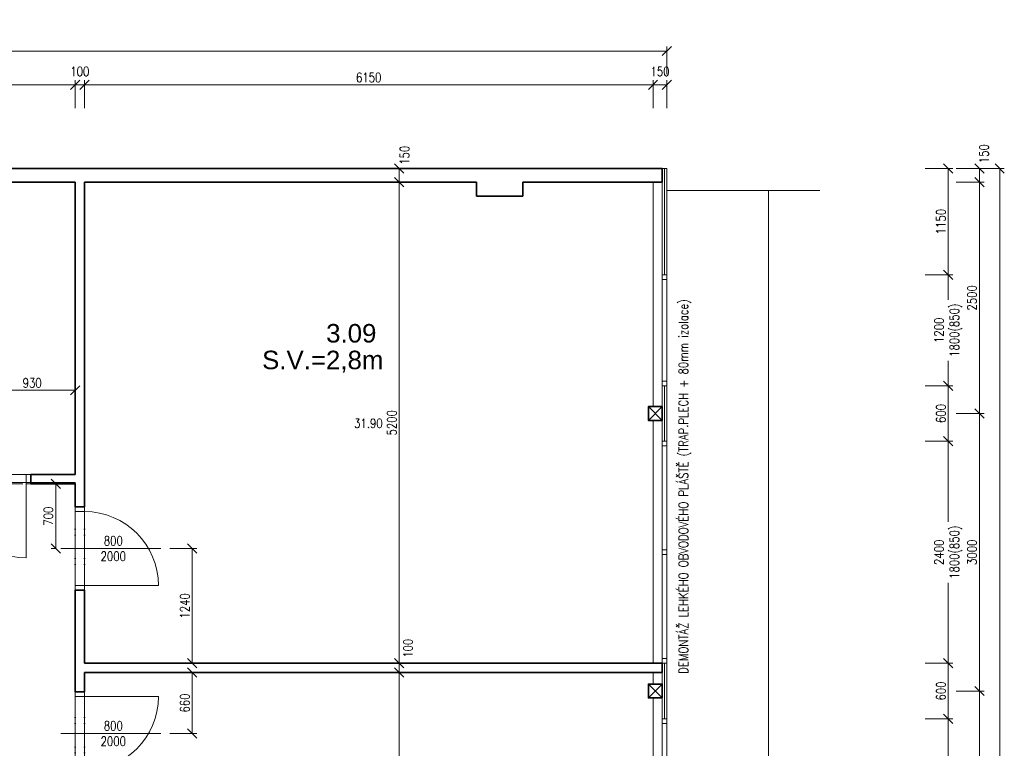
# Model space of a CAD drawing. Header units: millimetres. Extents: x -485339 to 350584, y -1189936 to 0.
# Tile 242 of 256: x -66725 to -56076, y -690738 to -682861. Entities that reach past the tile are written whole.
import ezdxf
from ezdxf.enums import TextEntityAlignment as Align

# ---------------------------------------------------------------- set-up
doc = ezdxf.new("R2010")
doc.units = ezdxf.units.MM
doc.header["$LTSCALE"] = 10
doc.linetypes.add('DĚLICÍ2', pattern=[15.875, 6.35, -3.175, 0, -3.175, 0, -3.175])
doc.layers.get('Defpoints').update_dxf_attribs({"color": 201})
for name, color, linetype, lineweight, true_color in [('BOUR_DVEŘE', 7, 'Continuous', 18, 0xdba400), ('BOUR_OBV.PLÁŠT', 7, 'Continuous', 18, 0xdba400), ('BOUR_OKNA', 7, 'Continuous', 18, 0xdba400), ('BOURÁNÍ_POPIS', 7, 'Continuous', 18, 0xdba400)]:
    doc.layers.add(name, color=color, linetype=linetype, lineweight=lineweight, true_color=true_color)
for name, color, linetype, lineweight in [('St__otvory_dveře', 40, 'Continuous', 18), ('St_kóty', 132, 'Continuous', 18), ('St_lehký obvodový plášť', 152, 'Continuous', 18), ('St_plocha_místnosti', 250, 'Continuous', 18), ('St_popis_otvory', 40, 'Continuous', 18), ('St_sloupy_opláštění_půdorys', 25, 'Continuous', 35), ('St_čáry_obrys', 5, 'Continuous', 35), ('St_čáry_plné', 250, 'Continuous', 18)]:
    doc.layers.add(name, color=color, linetype=linetype, lineweight=lineweight)
doc.layers.add('St_plocha_místn', color=140, linetype='Continuous', lineweight=18, plot=False)
doc.styles.add('Andy', font='arial.ttf')
doc.styles.get("Standard").update_dxf_attribs({"font": 'simplex.shx', "width": 0.8})
doc.linetypes.add('ZIGZAG', pattern='A,0.00254,-5.08,[131,ltypeshp.shx,S=5.08,R=0,X=-5.08,Y=0],-10.16,[131,ltypeshp.shx,S=5.08,R=180,X=5.08,Y=0],-5.08', length=20.32254)
doc.dimstyles.new('stavebníM50 vnitřní', dxfattribs={"dimtxt": 100, "dimasz": 100, "dimexe": 50, "dimexo": 100, "dimgap": 30, "dimtad": 1, "dimdec": 0, "dimtxsty": 'Standard', "dimblk": 'OBLIQUE', "dimcen": 2.5, "dimclrd": 256, "dimclre": 256, "dimclrt": 256, "dimadec": 0, "dimazin": 0, "dimtfac": 1, "dimtdec": 0, "dimtmove": 2, "dimatfit": 2, "dimldrblk": 'OBLIQUE', "dimfxl": 250, "dimfxlon": 1, "dimlwd": -1, "dimlwe": -1, "dimarcsym": 0})

# ---------------------------------------------------------------- blocks, each defined once
blk = doc.blocks.new('G$CBB62DE26')
at = {"layer": 'St_sloupy_opláštění_půdorys', "color": 0, "ltscale": 2}
blk.add_lwpolyline([(-75, -150), (75, -150), (75, 0), (-75, 0)], close=True, dxfattribs=at)
for points in [[(-75, 0), (75, -150)], [(75, 0), (-75, -150)]]:
    blk.add_lwpolyline(points, dxfattribs=at)
blk = doc.blocks.new('G$C9C144299')
at = {"layer": 'St_lehký obvodový plášť', "color": 0, "ltscale": 2}
for points in [[(0, -50), (2400, -50), (2400, 0), (0, 0)], [(0, -50), (0, -50), (0, 0), (0, 0)], [(0, -50), (0, -50), (0, 0), (0, 0)], [(0, -50), (50, -50), (50, 0), (0, 0)], [(1225, -50), (1175, -50), (1175, 0), (1225, 0)], [(2400, -50), (2350, -50), (2350, 0), (2400, 0)]]:
    blk.add_lwpolyline(points, close=True, dxfattribs=at)
blk = doc.blocks.new('G$C2A6251B2')
at = {"layer": 'St_lehký obvodový plášť', "color": 0, "ltscale": 2}
for points in [[(0, -50), (1200, -50), (1200, 0), (0, 0)], [(0, -50), (50, -50), (50, 0), (0, 0)], [(1200, -50), (1150, -50), (1150, 0), (1200, 0)]]:
    blk.add_lwpolyline(points, close=True, dxfattribs=at)
blk = doc.blocks.new('G$CC1796412')
at = {"layer": 'St__otvory_dveře', "color": 0, "ltscale": 2}
blk.add_lwpolyline([(850, 1), (850, 801)], dxfattribs=at)
at = {"layer": 'St__otvory_dveře', "ltscale": 2}
for points in [[(50, 0), (0, 0), (0, -100), (50, -100)], [(900, 1), (850, 1), (850, -99), (900, -99)]]:
    blk.add_lwpolyline(points, close=True, dxfattribs=at)
at = {"layer": 'St__otvory_dveře', "linetype": 'DĚLICÍ2', "ltscale": 2}
for points in [[(50, 0), (850, 1)], [(50, -100), (850, -99)]]:
    blk.add_lwpolyline(points, dxfattribs=at)
at = {"layer": 'St__otvory_dveře', "color": 0, "ltscale": 2}
blk.add_arc((850, 1), 800, 90, 180, dxfattribs=at)
blk = doc.blocks.new('_OBLIQUE')
at = {"color": 0, "linetype": 'ByBlock'}
blk.add_line((-0.5, -0.5), (0.5, 0.5), dxfattribs=at)
blk = doc.blocks.new('*D5128')
at = {"layer": 'Defpoints', "color": 0}
for p in [(-66125, -683566), (-67955, -684222), (-66125, -684222)]:
    blk.add_point(p, dxfattribs=at)
at = {"layer": 'St_kóty'}
for p, q in [((-67955, -683816), (-67955, -683516)), ((-66125, -683816), (-66125, -683516)), ((-67955, -683566), (-66125, -683566))]:
    blk.add_line(p, q, dxfattribs=at)
at = {"layer": 'St_kóty', "linetype": 'ByBlock', "xscale": 100, "yscale": 100, "zscale": 100, "rotation": 180}
blk.add_blockref('_OBLIQUE', (-67955, -683566), dxfattribs=at)
at = {"layer": 'St_kóty', "linetype": 'ByBlock', "xscale": 100, "yscale": 100, "zscale": 100}
blk.add_blockref('_OBLIQUE', (-66125, -683566), dxfattribs=at)
at = {"layer": 'St_kóty', "insert": (-67040, -683486), "char_height": 100, "attachment_point": 5}
blk.add_mtext('1830', dxfattribs=at)
blk = doc.blocks.new('*D5129')
at = {"layer": 'Defpoints', "color": 0}
for p in [(-66025, -683566), (-66125, -684222), (-66025, -684222)]:
    blk.add_point(p, dxfattribs=at)
at = {"layer": 'St_kóty'}
for p, q in [((-66125, -683816), (-66125, -683516)), ((-66025, -683816), (-66025, -683516)), ((-66125, -683566), (-66025, -683566))]:
    blk.add_line(p, q, dxfattribs=at)
at = {"layer": 'St_kóty', "linetype": 'ByBlock', "xscale": 100, "yscale": 100, "zscale": 100, "rotation": 180}
blk.add_blockref('_OBLIQUE', (-66125, -683566), dxfattribs=at)
at = {"layer": 'St_kóty', "linetype": 'ByBlock', "xscale": 100, "yscale": 100, "zscale": 100}
blk.add_blockref('_OBLIQUE', (-66025, -683566), dxfattribs=at)
at = {"layer": 'St_kóty', "insert": (-66075, -683421), "char_height": 100, "attachment_point": 5}
blk.add_mtext('100', dxfattribs=at)
blk = doc.blocks.new('*D5130')
at = {"layer": 'Defpoints', "color": 0}
for p in [(-59875, -683566), (-66025, -684222), (-59875, -684222)]:
    blk.add_point(p, dxfattribs=at)
at = {"layer": 'St_kóty'}
for p, q in [((-66025, -683816), (-66025, -683516)), ((-59875, -683816), (-59875, -683516)), ((-66025, -683566), (-59875, -683566))]:
    blk.add_line(p, q, dxfattribs=at)
at = {"layer": 'St_kóty', "linetype": 'ByBlock', "xscale": 100, "yscale": 100, "zscale": 100, "rotation": 180}
blk.add_blockref('_OBLIQUE', (-66025, -683566), dxfattribs=at)
at = {"layer": 'St_kóty', "linetype": 'ByBlock', "xscale": 100, "yscale": 100, "zscale": 100}
blk.add_blockref('_OBLIQUE', (-59875, -683566), dxfattribs=at)
at = {"layer": 'St_kóty', "insert": (-62950, -683486), "char_height": 100, "attachment_point": 5}
blk.add_mtext('6150', dxfattribs=at)
blk = doc.blocks.new('*D5131')
at = {"layer": 'Defpoints', "color": 0}
for p in [(-59725, -683566), (-59725, -684072), (-59875, -684222)]:
    blk.add_point(p, dxfattribs=at)
at = {"layer": 'St_kóty'}
for p, q in [((-59875, -683816), (-59875, -683516)), ((-59725, -683816), (-59725, -683516)), ((-59875, -683566), (-59725, -683566))]:
    blk.add_line(p, q, dxfattribs=at)
at = {"layer": 'St_kóty', "linetype": 'ByBlock', "xscale": 100, "yscale": 100, "zscale": 100, "rotation": 180}
blk.add_blockref('_OBLIQUE', (-59875, -683566), dxfattribs=at)
at = {"layer": 'St_kóty', "linetype": 'ByBlock', "xscale": 100, "yscale": 100, "zscale": 100}
blk.add_blockref('_OBLIQUE', (-59725, -683566), dxfattribs=at)
at = {"layer": 'St_kóty', "insert": (-59800, -683421), "char_height": 100, "attachment_point": 5}
blk.add_mtext('150', dxfattribs=at)
blk = doc.blocks.new('*D5179')
at = {"layer": 'Defpoints', "color": 0}
for p in [(-66125, -686868), (-67055, -687652), (-66125, -687779)]:
    blk.add_point(p, dxfattribs=at)
at = {"layer": 'St_kóty'}
for p, q in [((-67055, -687118), (-67055, -686818)), ((-66125, -687118), (-66125, -686818)), ((-67055, -686868), (-66125, -686868))]:
    blk.add_line(p, q, dxfattribs=at)
at = {"layer": 'St_kóty', "linetype": 'ByBlock', "xscale": 100, "yscale": 100, "zscale": 100, "rotation": 180}
blk.add_blockref('_OBLIQUE', (-67055, -686868), dxfattribs=at)
at = {"layer": 'St_kóty', "linetype": 'ByBlock', "xscale": 100, "yscale": 100, "zscale": 100}
blk.add_blockref('_OBLIQUE', (-66125, -686868), dxfattribs=at)
at = {"layer": 'St_kóty', "insert": (-66590, -686788), "char_height": 100, "attachment_point": 5}
blk.add_mtext('930', dxfattribs=at)
blk = doc.blocks.new('*D5180')
at = {"layer": 'Defpoints', "color": 0}
for p in [(-66335, -687879), (-66281, -687879), (-66281, -688579)]:
    blk.add_point(p, dxfattribs=at)
at = {"layer": 'St_kóty'}
for p, q in [((-66335, -687879), (-66385, -687879)), ((-66335, -688579), (-66335, -687879)), ((-66335, -688579), (-66385, -688579))]:
    blk.add_line(p, q, dxfattribs=at)
at = {"layer": 'St_kóty', "linetype": 'ByBlock', "xscale": 100, "yscale": 100, "zscale": 100}
for p, rotation in [((-66335, -687879), 90), ((-66335, -688579), 270)]:
    blk.add_blockref('_OBLIQUE', p, dxfattribs=dict(at, rotation=rotation))
at = {"layer": 'St_kóty', "insert": (-66415, -688229), "char_height": 100, "attachment_point": 5, "rotation": 90}
blk.add_mtext('700', dxfattribs=at)
blk = doc.blocks.new('*D5207')
at = {"layer": 'Defpoints', "color": 0}
for p in [(-62620, -689919), (-61923, -689919), (-61923, -692849)]:
    blk.add_point(p, dxfattribs=at)
at = {"layer": 'St_kóty'}
for p, q in [((-62370, -689919), (-62670, -689919)), ((-62620, -692849), (-62620, -689919)), ((-62370, -692849), (-62670, -692849))]:
    blk.add_line(p, q, dxfattribs=at)
at = {"layer": 'St_kóty', "linetype": 'ByBlock', "xscale": 100, "yscale": 100, "zscale": 100}
for p, rotation in [((-62620, -689919), 90), ((-62620, -692849), 270)]:
    blk.add_blockref('_OBLIQUE', p, dxfattribs=dict(at, rotation=rotation))
at = {"layer": 'St_kóty', "insert": (-62700, -691384), "char_height": 100, "attachment_point": 5, "rotation": 90}
blk.add_mtext('2930', dxfattribs=at)
blk = doc.blocks.new('*D5208')
at = {"layer": 'Defpoints', "color": 0}
for p in [(-62620, -689819), (-61923, -689819), (-61923, -689919)]:
    blk.add_point(p, dxfattribs=at)
at = {"layer": 'St_kóty'}
for p, q in [((-62370, -689819), (-62670, -689819)), ((-62620, -689919), (-62620, -689819)), ((-62370, -689919), (-62670, -689919))]:
    blk.add_line(p, q, dxfattribs=at)
at = {"layer": 'St_kóty', "linetype": 'ByBlock', "xscale": 100, "yscale": 100, "zscale": 100}
for p, rotation in [((-62620, -689819), 90), ((-62620, -689919), 270)]:
    blk.add_blockref('_OBLIQUE', p, dxfattribs=dict(at, rotation=rotation))
at = {"layer": 'St_kóty', "insert": (-62525, -689657), "char_height": 100, "attachment_point": 5, "rotation": 90}
blk.add_mtext('100', dxfattribs=at)
blk = doc.blocks.new('*D5209')
at = {"layer": 'Defpoints', "color": 0}
for p in [(-62620, -684619), (-61785, -684619), (-61923, -689819)]:
    blk.add_point(p, dxfattribs=at)
at = {"layer": 'St_kóty'}
for p, q in [((-62370, -684619), (-62670, -684619)), ((-62620, -689819), (-62620, -684619)), ((-62370, -689819), (-62670, -689819))]:
    blk.add_line(p, q, dxfattribs=at)
at = {"layer": 'St_kóty', "linetype": 'ByBlock', "xscale": 100, "yscale": 100, "zscale": 100}
for p, rotation in [((-62620, -684619), 90), ((-62620, -689819), 270)]:
    blk.add_blockref('_OBLIQUE', p, dxfattribs=dict(at, rotation=rotation))
at = {"layer": 'St_kóty', "insert": (-62700, -687219), "char_height": 100, "attachment_point": 5, "rotation": 90}
blk.add_mtext('5200', dxfattribs=at)
blk = doc.blocks.new('*D5210')
at = {"layer": 'Defpoints', "color": 0}
for p in [(-62620, -684469), (-61785, -684469), (-61785, -684619)]:
    blk.add_point(p, dxfattribs=at)
at = {"layer": 'St_kóty'}
for p, q in [((-62370, -684469), (-62670, -684469)), ((-62620, -684619), (-62620, -684469)), ((-62370, -684619), (-62670, -684619))]:
    blk.add_line(p, q, dxfattribs=at)
at = {"layer": 'St_kóty', "linetype": 'ByBlock', "xscale": 100, "yscale": 100, "zscale": 100}
for p, rotation in [((-62620, -684469), 90), ((-62620, -684619), 270)]:
    blk.add_blockref('_OBLIQUE', p, dxfattribs=dict(at, rotation=rotation))
at = {"layer": 'St_kóty', "insert": (-62562, -684327), "char_height": 100, "attachment_point": 5, "rotation": 90}
blk.add_mtext('150', dxfattribs=at)
blk = doc.blocks.new('*D5213')
at = {"layer": 'Defpoints', "color": 0}
for p in [(-65200, -689919), (-64859, -689919), (-65200, -690579)]:
    blk.add_point(p, dxfattribs=at)
at = {"layer": 'St_kóty'}
for p, q in [((-65100, -689919), (-64809, -689919)), ((-64859, -690579), (-64859, -689919)), ((-65100, -690579), (-64809, -690579))]:
    blk.add_line(p, q, dxfattribs=at)
at = {"layer": 'St_kóty', "linetype": 'ByBlock', "xscale": 100, "yscale": 100, "zscale": 100}
for p, rotation in [((-64859, -689919), 90), ((-64859, -690579), 270)]:
    blk.add_blockref('_OBLIQUE', p, dxfattribs=dict(at, rotation=rotation))
at = {"layer": 'St_kóty', "insert": (-64939, -690249), "char_height": 100, "attachment_point": 5, "rotation": 90}
blk.add_mtext('660', dxfattribs=at)
blk = doc.blocks.new('*D5214')
at = {"layer": 'Defpoints', "color": 0}
for p in [(-65200, -688579), (-65200, -689819), (-64859, -689819)]:
    blk.add_point(p, dxfattribs=at)
at = {"layer": 'St_kóty'}
for p, q in [((-65100, -688579), (-64809, -688579)), ((-64859, -688579), (-64859, -689819)), ((-65100, -689819), (-64809, -689819))]:
    blk.add_line(p, q, dxfattribs=at)
at = {"layer": 'St_kóty', "linetype": 'ByBlock', "xscale": 100, "yscale": 100, "zscale": 100}
for p, rotation in [((-64859, -688579), 90), ((-64859, -689819), 270)]:
    blk.add_blockref('_OBLIQUE', p, dxfattribs=dict(at, rotation=rotation))
at = {"layer": 'St_kóty', "insert": (-64939, -689199), "char_height": 100, "attachment_point": 5, "rotation": 90}
blk.add_mtext('1240', dxfattribs=at)
blk = doc.blocks.new('*D5215')
at = {"layer": 'Defpoints', "color": 0}
for p in [(-58928, -684469), (-58928, -685619), (-56682, -685619)]:
    blk.add_point(p, dxfattribs=at)
at = {"layer": 'St_kóty'}
for p, q in [((-56932, -684469), (-56632, -684469)), ((-56682, -684469), (-56682, -685619)), ((-56932, -685619), (-56632, -685619))]:
    blk.add_line(p, q, dxfattribs=at)
at = {"layer": 'St_kóty', "linetype": 'ByBlock', "xscale": 100, "yscale": 100, "zscale": 100}
for p, rotation in [((-56682, -684469), 90), ((-56682, -685619), 270)]:
    blk.add_blockref('_OBLIQUE', p, dxfattribs=dict(at, rotation=rotation))
at = {"layer": 'St_kóty', "insert": (-56762, -685044), "char_height": 100, "attachment_point": 5, "rotation": 90}
blk.add_mtext('1150', dxfattribs=at)
blk = doc.blocks.new('*D5219')
at = {"layer": 'Defpoints', "color": 0}
for p in [(-58903, -689819), (-58903, -690419), (-56682, -690419)]:
    blk.add_point(p, dxfattribs=at)
at = {"layer": 'St_kóty'}
for p, q in [((-56932, -689819), (-56632, -689819)), ((-56682, -689819), (-56682, -690419)), ((-56932, -690419), (-56632, -690419))]:
    blk.add_line(p, q, dxfattribs=at)
at = {"layer": 'St_kóty', "linetype": 'ByBlock', "xscale": 100, "yscale": 100, "zscale": 100}
for p, rotation in [((-56682, -689819), 90), ((-56682, -690419), 270)]:
    blk.add_blockref('_OBLIQUE', p, dxfattribs=dict(at, rotation=rotation))
at = {"layer": 'St_kóty', "insert": (-56762, -690119), "char_height": 100, "attachment_point": 5, "rotation": 90}
blk.add_mtext('600', dxfattribs=at)
blk = doc.blocks.new('*D5220')
at = {"layer": 'Defpoints', "color": 0}
for p in [(-58903, -690419), (-58903, -692819), (-56682, -692819)]:
    blk.add_point(p, dxfattribs=at)
at = {"layer": 'St_kóty'}
for p, q in [((-56932, -690419), (-56632, -690419)), ((-56682, -690419), (-56682, -691290)), ((-56682, -692819), (-56682, -691948)), ((-56932, -692819), (-56632, -692819))]:
    blk.add_line(p, q, dxfattribs=at)
at = {"layer": 'St_kóty', "linetype": 'ByBlock', "xscale": 100, "yscale": 100, "zscale": 100}
for p, rotation in [((-56682, -690419), 90), ((-56682, -692819), 270)]:
    blk.add_blockref('_OBLIQUE', p, dxfattribs=dict(at, rotation=rotation))
at = {"layer": 'St_kóty', "insert": (-56682, -691619), "char_height": 100, "attachment_point": 5, "rotation": 90}
blk.add_mtext('2400\\P1800(850)', dxfattribs=at)
blk = doc.blocks.new('*D5228')
at = {"layer": 'Defpoints', "color": 0}
for p in [(-58928, -685619), (-59750, -686819), (-56682, -686819)]:
    blk.add_point(p, dxfattribs=at)
at = {"layer": 'St_kóty'}
for p, q in [((-56932, -685619), (-56632, -685619)), ((-56682, -685619), (-56682, -685890)), ((-56682, -686819), (-56682, -686548)), ((-56932, -686819), (-56632, -686819))]:
    blk.add_line(p, q, dxfattribs=at)
at = {"layer": 'St_kóty', "linetype": 'ByBlock', "xscale": 100, "yscale": 100, "zscale": 100}
for p, rotation in [((-56682, -685619), 90), ((-56682, -686819), 270)]:
    blk.add_blockref('_OBLIQUE', p, dxfattribs=dict(at, rotation=rotation))
at = {"layer": 'St_kóty', "insert": (-56682, -686219), "char_height": 100, "attachment_point": 5, "rotation": 90}
blk.add_mtext('1200\\P1800(850)', dxfattribs=at)
blk = doc.blocks.new('*D5229')
at = {"layer": 'Defpoints', "color": 0}
for p in [(-59750, -686819), (-59750, -687419), (-56682, -687419)]:
    blk.add_point(p, dxfattribs=at)
at = {"layer": 'St_kóty'}
for p, q in [((-56932, -686819), (-56632, -686819)), ((-56682, -686819), (-56682, -687419)), ((-56932, -687419), (-56632, -687419))]:
    blk.add_line(p, q, dxfattribs=at)
at = {"layer": 'St_kóty', "linetype": 'ByBlock', "xscale": 100, "yscale": 100, "zscale": 100}
for p, rotation in [((-56682, -686819), 90), ((-56682, -687419), 270)]:
    blk.add_blockref('_OBLIQUE', p, dxfattribs=dict(at, rotation=rotation))
at = {"layer": 'St_kóty', "insert": (-56762, -687119), "char_height": 100, "attachment_point": 5, "rotation": 90}
blk.add_mtext('600', dxfattribs=at)
blk = doc.blocks.new('*D5230')
at = {"layer": 'Defpoints', "color": 0}
for p in [(-59750, -687419), (-59750, -689819), (-56682, -689819)]:
    blk.add_point(p, dxfattribs=at)
at = {"layer": 'St_kóty'}
for p, q in [((-56932, -687419), (-56632, -687419)), ((-56682, -687419), (-56682, -688290)), ((-56682, -689819), (-56682, -688948)), ((-56932, -689819), (-56632, -689819))]:
    blk.add_line(p, q, dxfattribs=at)
at = {"layer": 'St_kóty', "linetype": 'ByBlock', "xscale": 100, "yscale": 100, "zscale": 100}
for p, rotation in [((-56682, -687419), 90), ((-56682, -689819), 270)]:
    blk.add_blockref('_OBLIQUE', p, dxfattribs=dict(at, rotation=rotation))
at = {"layer": 'St_kóty', "insert": (-56682, -688619), "char_height": 100, "attachment_point": 5, "rotation": 90}
blk.add_mtext('2400\\P1800(850)', dxfattribs=at)
blk = doc.blocks.new('*D5234')
at = {"layer": 'Defpoints', "color": 0}
for p in [(-59775, -684469), (-59775, -684619), (-56345, -684619)]:
    blk.add_point(p, dxfattribs=at)
at = {"layer": 'St_kóty'}
for p, q in [((-56595, -684469), (-56295, -684469)), ((-56345, -684469), (-56345, -684619)), ((-56595, -684619), (-56295, -684619))]:
    blk.add_line(p, q, dxfattribs=at)
at = {"layer": 'St_kóty', "linetype": 'ByBlock', "xscale": 100, "yscale": 100, "zscale": 100}
for p, rotation in [((-56345, -684469), 90), ((-56345, -684619), 270)]:
    blk.add_blockref('_OBLIQUE', p, dxfattribs=dict(at, rotation=rotation))
at = {"layer": 'St_kóty', "insert": (-56295, -684310), "char_height": 100, "attachment_point": 5, "rotation": 90}
blk.add_mtext('150', dxfattribs=at)
blk = doc.blocks.new('*D5235')
at = {"layer": 'Defpoints', "color": 0}
for p in [(-59775, -684619), (-59925, -687119), (-56345, -687119)]:
    blk.add_point(p, dxfattribs=at)
at = {"layer": 'St_kóty'}
for p, q in [((-56595, -684619), (-56295, -684619)), ((-56345, -684619), (-56345, -687119)), ((-56595, -687119), (-56295, -687119))]:
    blk.add_line(p, q, dxfattribs=at)
at = {"layer": 'St_kóty', "linetype": 'ByBlock', "xscale": 100, "yscale": 100, "zscale": 100}
for p, rotation in [((-56345, -684619), 90), ((-56345, -687119), 270)]:
    blk.add_blockref('_OBLIQUE', p, dxfattribs=dict(at, rotation=rotation))
at = {"layer": 'St_kóty', "insert": (-56425, -685869), "char_height": 100, "attachment_point": 5, "rotation": 90}
blk.add_mtext('2500', dxfattribs=at)
blk = doc.blocks.new('*D5236')
at = {"layer": 'Defpoints', "color": 0}
for p in [(-59925, -687119), (-59925, -690119), (-56345, -690119)]:
    blk.add_point(p, dxfattribs=at)
at = {"layer": 'St_kóty'}
for p, q in [((-56595, -687119), (-56295, -687119)), ((-56345, -687119), (-56345, -690119)), ((-56595, -690119), (-56295, -690119))]:
    blk.add_line(p, q, dxfattribs=at)
at = {"layer": 'St_kóty', "linetype": 'ByBlock', "xscale": 100, "yscale": 100, "zscale": 100}
for p, rotation in [((-56345, -687119), 90), ((-56345, -690119), 270)]:
    blk.add_blockref('_OBLIQUE', p, dxfattribs=dict(at, rotation=rotation))
at = {"layer": 'St_kóty', "insert": (-56425, -688619), "char_height": 100, "attachment_point": 5, "rotation": 90}
blk.add_mtext('3000', dxfattribs=at)
blk = doc.blocks.new('*D5237')
at = {"layer": 'Defpoints', "color": 0}
for p in [(-59925, -690119), (-59925, -693119), (-56345, -693119)]:
    blk.add_point(p, dxfattribs=at)
at = {"layer": 'St_kóty'}
for p, q in [((-56595, -690119), (-56295, -690119)), ((-56345, -690119), (-56345, -693119)), ((-56595, -693119), (-56295, -693119))]:
    blk.add_line(p, q, dxfattribs=at)
at = {"layer": 'St_kóty', "linetype": 'ByBlock', "xscale": 100, "yscale": 100, "zscale": 100}
for p, rotation in [((-56345, -690119), 90), ((-56345, -693119), 270)]:
    blk.add_blockref('_OBLIQUE', p, dxfattribs=dict(at, rotation=rotation))
at = {"layer": 'St_kóty', "insert": (-56425, -691619), "char_height": 100, "attachment_point": 5, "rotation": 90}
blk.add_mtext('3000', dxfattribs=at)
blk = doc.blocks.new('*D5243')
at = {"layer": 'Defpoints', "color": 0}
for p in [(-59725, -684469), (-56126, -684469), (-59725, -703129)]:
    blk.add_point(p, dxfattribs=at)
at = {"layer": 'St_kóty'}
for p, q in [((-56376, -684469), (-56076, -684469)), ((-56126, -703129), (-56126, -684469)), ((-56376, -703129), (-56076, -703129))]:
    blk.add_line(p, q, dxfattribs=at)
at = {"layer": 'St_kóty', "linetype": 'ByBlock', "xscale": 100, "yscale": 100, "zscale": 100}
for p, rotation in [((-56126, -684469), 90), ((-56126, -703129), 270)]:
    blk.add_blockref('_OBLIQUE', p, dxfattribs=dict(at, rotation=rotation))
at = {"layer": 'St_kóty', "insert": (-56206, -693799), "char_height": 100, "attachment_point": 5, "rotation": 90}
blk.add_mtext('18660', dxfattribs=at)
blk = doc.blocks.new('*D5244')
at = {"layer": 'Defpoints', "color": 0}
for p in [(-59725, -683200), (-74605, -684469), (-59725, -684469)]:
    blk.add_point(p, dxfattribs=at)
at = {"layer": 'St_kóty'}
for p, q in [((-74605, -683450), (-74605, -683150)), ((-74605, -683200), (-59725, -683200)), ((-59725, -683450), (-59725, -683150))]:
    blk.add_line(p, q, dxfattribs=at)
at = {"layer": 'St_kóty', "linetype": 'ByBlock', "xscale": 100, "yscale": 100, "zscale": 100, "rotation": 180}
blk.add_blockref('_OBLIQUE', (-74605, -683200), dxfattribs=at)
at = {"layer": 'St_kóty', "linetype": 'ByBlock', "xscale": 100, "yscale": 100, "zscale": 100}
blk.add_blockref('_OBLIQUE', (-59725, -683200), dxfattribs=at)
at = {"layer": 'St_kóty', "insert": (-67165, -683120), "char_height": 100, "attachment_point": 5}
blk.add_mtext('14880', dxfattribs=at)
blk = doc.blocks.new('*D5362')
at = {"layer": 'Defpoints', "color": 0}
for p in [(-59875, 0), (-59875, -727049), (-70355, -727118)]:
    blk.add_point(p, dxfattribs=at)
at = {"layer": 'St_kóty'}
for p, q in [((-59875, -726799), (-59875, -727099)), ((-70355, -727049), (-70355, -726999)), ((-70355, -727049), (-59875, -727049))]:
    blk.add_line(p, q, dxfattribs=at)
at = {"layer": 'St_kóty', "linetype": 'ByBlock', "xscale": 100, "yscale": 100, "zscale": 100, "rotation": 180}
blk.add_blockref('_OBLIQUE', (-70355, -727049), dxfattribs=at)
at = {"layer": 'St_kóty', "linetype": 'ByBlock', "xscale": 100, "yscale": 100, "zscale": 100}
blk.add_blockref('_OBLIQUE', (-59875, -727049), dxfattribs=at)
at = {"layer": 'St_kóty', "insert": (-65115, -726969), "char_height": 100, "attachment_point": 5}
blk.add_mtext('10480', dxfattribs=at)

msp = doc.modelspace()

# ---------------------------------------------------------------- linework, layer by layer
at = {"layer": 'BOUR_OBV.PLÁŠT', "ltscale": 2}
for points in [[(-59724.9, -684468.8), (-59774.9, -684468.8)], [(-59724.9, -685618.8), (-59724.9, -684468.8)], [(-59774.9, -685618.8), (-59774.9, -684618.8)], [(-59774.9, -685618.8), (-59724.9, -685618.8)]]:
    msp.add_lwpolyline(points, dxfattribs=at)
at = {"layer": 'BOUR_OBV.PLÁŠT', "linetype": 'ZIGZAG', "ltscale": 0.2}
for points in [[(-59749.9, -685618.8), (-59749.9, -684468.8)], [(-59749.9, -687418.8), (-59749.9, -686818.8)], [(-59749.9, -690418.8), (-59749.9, -689818.8)]]:
    msp.add_lwpolyline(points, dxfattribs=at)
at = {"layer": 'BOUR_OBV.PLÁŠT', "ltscale": 2}
for points in [[(-59724.9, -687418.8), (-59724.9, -686818.8), (-59774.9, -686818.8), (-59774.9, -687418.8)], [(-59724.9, -687418.8), (-59724.9, -687418.8), (-59774.9, -687418.8), (-59774.9, -687418.8)], [(-59724.9, -687418.8), (-59724.9, -687418.8), (-59774.9, -687418.8), (-59774.9, -687418.8)], [(-59724.9, -690418.8), (-59724.9, -689818.8), (-59774.9, -689818.8), (-59774.9, -690418.8)], [(-59724.9, -690418.8), (-59724.9, -690418.8), (-59774.9, -690418.8), (-59774.9, -690418.8)], [(-59724.9, -690418.8), (-59724.9, -690418.8), (-59774.9, -690418.8), (-59774.9, -690418.8)]]:
    msp.add_lwpolyline(points, close=True, dxfattribs=at)
at = {"layer": 'St_plocha_místn'}
for points in [[(-67954.9, -684618.8), (-66124.9, -684618.8), (-66124.9, -687778.8), (-67954.9, -687778.8)], [(-66024.9, -689818.8), (-59874.9, -689818.8), (-59874.9, -687193.8), (-59924.9, -687193.8), (-59924.9, -687043.8), (-59874.9, -687043.8), (-59874.9, -684618.8), (-61284.9, -684618.8), (-61284.9, -684768.8), (-61784.9, -684768.8), (-61784.9, -684618.8), (-66024.9, -684618.8)], [(-70354.9, -692834.3), (-66124.9, -692834.3), (-66124.9, -687864.3), (-70354.9, -687864.3)], [(-66024.9, -692848.8), (-59873.3, -692848.8), (-59875.3, -690193.8), (-59924.9, -690193.8), (-59924.9, -690043.8), (-59873.3, -690043.8), (-59873.3, -689918.8), (-66024.9, -689918.8)]]:
    msp.add_lwpolyline(points, close=True, dxfattribs=at)
at = {"layer": 'St_popis_otvory'}
for points in [[(-66281.4, -688578.8), (-65200.1, -688578.8)], [(-66281.4, -690578.8), (-65200.1, -690578.8)]]:
    msp.add_lwpolyline(points, dxfattribs=at)
at = {"layer": 'St_čáry_obrys', "ltscale": 2}
for points in [[(-59774.9, -684468.8), (-74604.9, -684468.8)], [(-59774.9, -684618.8), (-59774.9, -684468.8)], [(-67954.9, -684618.8), (-66124.9, -684618.8)], [(-66124.9, -687778.8), (-66124.9, -684618.8)], [(-66024.9, -684618.8), (-66024.9, -688128.8)], [(-66024.9, -684618.8), (-61784.9, -684618.8)], [(-61784.9, -684618.8), (-61784.9, -684768.8)], [(-61284.9, -684618.8), (-61284.9, -684768.8)], [(-61284.9, -684618.8), (-59774.9, -684618.8)], [(-61784.9, -684768.8), (-61284.9, -684768.8)], [(-66604.9, -687778.8), (-66604.9, -687878.8)], [(-66604.9, -687778.8), (-66124.9, -687778.8)], [(-66604.9, -687878.8), (-66124.9, -687878.8), (-66124.9, -688128.8)], [(-66124.9, -688128.8), (-66024.9, -688128.8)], [(-66124.9, -689028.8), (-66024.9, -689028.8)], [(-66124.9, -689028.8), (-66124.9, -690128.8)], [(-66024.9, -689028.8), (-66024.9, -689818.8)], [(-66024.9, -689818.8), (-59774.9, -689818.8)], [(-59774.9, -689918.8), (-59774.9, -689818.8)], [(-66024.9, -689918.8), (-59774.9, -689918.8)], [(-66024.9, -689918.8), (-66024.9, -690128.8)], [(-66124.9, -690128.8), (-66024.9, -690128.8)]]:
    msp.add_lwpolyline(points, dxfattribs=at)
at = {"layer": 'St_čáry_plné', "ltscale": 2}
for points in [[(-59874.9, -684618.8), (-59874.9, -687043.8)], [(-59724.9, -684708.8), (-58070.3, -684708.8)], [(-59724.9, -693138.8), (-58624.9, -693138.8), (-58624.9, -684708.8)], [(-59874.9, -687193.8), (-59874.9, -689818.8)], [(-59873.3, -689918.8), (-59873.3, -690043.8)], [(-59875.3, -690193.8), (-59875.3, -692848.8)]]:
    msp.add_lwpolyline(points, dxfattribs=at)

# ---------------------------------------------------------------- block references
at = {"layer": 'BOUR_DVEŘE', "ltscale": 2, "xscale": -1}
for p, rotation in [((-67504.9, -687878), 180), ((-66024.9, -691028.8), 270)]:
    msp.add_blockref('G$CC1796412', p, dxfattribs=dict(at, rotation=rotation))
at = {"layer": 'BOUR_DVEŘE', "ltscale": 2, "rotation": 270}
msp.add_blockref('G$CC1796412', (-66024.9, -688128.8), dxfattribs=at)
at = {"layer": 'BOUR_OKNA', "ltscale": 2, "rotation": 90}
for name, p in [('G$C2A6251B2', (-59774.9, -686818.8)), ('G$C9C144299', (-59774.9, -689818.8)), ('G$C9C144299', (-59774.9, -692818.8))]:
    msp.add_blockref(name, p, dxfattribs=at)
at = {"layer": 'St_sloupy_opláštění_půdorys', "ltscale": 2, "rotation": 90}
for p in [(-59924.9, -687118.8), (-59924.9, -690118.8)]:
    msp.add_blockref('G$CBB62DE26', p, dxfattribs=at)

# ---------------------------------------------------------------- texts
at = {"layer": 'BOURÁNÍ_POPIS', "width": 0.8}
msp.add_text('DEMONTÁŽ LEHKÉHO OBVODOVÉHO PLÁŠTĚ (TRAP.PLECH + 80mm izolace)', height=100, rotation=90, dxfattribs=at).set_placement((-59496.4, -689933.7))
at = {"layer": 'St_plocha_místn', "width": 0.8}
msp.add_text('31.90', height=100, dxfattribs=at).set_placement((-62953.9, -687224.8), align=Align.MIDDLE_CENTER)
at = {"layer": 'St_plocha_místnosti', "ltscale": 2, "style": 'Andy'}
for s, p in [('3.09', (-63410.4, -686351.2)), ('S.V.=2,8m', (-64103.2, -686639.9))]:
    msp.add_text(s, height=200, dxfattribs=at).set_placement(p)
at = {"layer": 'St_popis_otvory', "char_height": 100, "width": 1342.526, "attachment_point": 5}
for insert in [(-65712.9, -688578.8), (-65712.9, -690578.8)]:
    msp.add_mtext('800\\P2000', dxfattribs=dict(at, insert=insert))

# ---------------------------------------------------------------- dimensions: what is measured, and where the dimension line sits
at = {"layer": 'St_kóty'}
for base, p1, p2, picture, middle in [((-59875.3, -727049.1), (-70354.9, -727117.8), (-59875.3, 0), '*D5362', (-65115.1, -726969.1)), ((-59724.9, -683200.2), (-74604.9, -684468.8), (-59724.9, -684468.8), '*D5244', (-67164.9, -683120.2)), ((-66124.9, -683566.3), (-67954.9, -684222), (-66124.9, -684222), '*D5128', (-67039.9, -683486.3)), ((-66024.9, -683566.3), (-66124.9, -684222), (-66024.9, -684222), '*D5129', (-66074.9, -683421.3)), ((-59874.9, -683566.3), (-66024.9, -684222), (-59874.9, -684222), '*D5130', (-62949.9, -683486.3)), ((-59724.9, -683566.3), (-59874.9, -684222), (-59724.9, -684072), '*D5131', (-59799.9, -683421.3)), ((-66124.9, -686867.7), (-67054.9, -687652.1), (-66124.9, -687778.8), '*D5179', (-66589.9, -686787.7))]:
    dim = msp.add_linear_dim(base=base, p1=p1, p2=p2, dimstyle='stavebníM50 vnitřní', dxfattribs=at)
    dim.commit()
    dim.dimension.update_dxf_attribs({"geometry": picture, "text_midpoint": middle})
for base, p1, p2, picture, middle in [((-62619.9, -684468.8), (-61784.9, -684618.8), (-61784.9, -684468.8), '*D5210', (-62562.1, -684326.8)), ((-56345.3, -684618.8), (-59774.9, -684468.8), (-59774.9, -684618.8), '*D5234', (-56295.1, -684309.5)), ((-62619.9, -689818.8), (-61923.3, -689918.8), (-61923.3, -689818.8), '*D5208', (-62524.9, -689656.7))]:
    dim = msp.add_linear_dim(base=base, p1=p1, p2=p2, angle=90, dimstyle='stavebníM50 vnitřní', dxfattribs=at)
    dim.commit()
    dim.dimension.update_dxf_attribs({"geometry": picture, "text_midpoint": middle, "dimtype": 160})
for base, p1, p2, picture, middle in [((-56126, -684468.8), (-59724.9, -703128.8), (-59724.9, -684468.8), '*D5243', (-56206, -693798.8)), ((-56682.1, -685618.8), (-58928.4, -684468.8), (-58928.4, -685618.8), '*D5215', (-56762.1, -685043.8)), ((-62619.9, -684618.8), (-61923.3, -689818.8), (-61784.9, -684618.8), '*D5209', (-62699.9, -687218.8)), ((-56345.3, -687118.8), (-59774.9, -684618.8), (-59924.9, -687118.8), '*D5235', (-56425.3, -685868.8)), ((-56682.1, -687418.8), (-59749.9, -686818.8), (-59749.9, -687418.8), '*D5229', (-56762.1, -687118.8)), ((-56345.3, -690118.8), (-59924.9, -687118.8), (-59924.9, -690118.8), '*D5236', (-56425.3, -688618.8)), ((-66334.6, -687878.8), (-66281.4, -688578.8), (-66281.4, -687878.8), '*D5180', (-66414.6, -688228.8)), ((-64859, -689818.8), (-65200.1, -688578.8), (-65200.1, -689818.8), '*D5214', (-64939, -689198.8)), ((-56682.1, -690418.8), (-58903.4, -689818.8), (-58903.4, -690418.8), '*D5219', (-56762.1, -690118.8)), ((-64859, -689918.8), (-65200.1, -690578.8), (-65200.1, -689918.8), '*D5213', (-64939, -690248.8)), ((-62619.9, -689918.8), (-61923.3, -692848.8), (-61923.3, -689918.8), '*D5207', (-62699.9, -691383.8)), ((-56345.3, -693118.8), (-59924.9, -690118.8), (-59924.9, -693118.8), '*D5237', (-56425.3, -691618.8))]:
    dim = msp.add_linear_dim(base=base, p1=p1, p2=p2, angle=90, dimstyle='stavebníM50 vnitřní', dxfattribs=at)
    dim.commit()
    dim.dimension.update_dxf_attribs({"geometry": picture, "text_midpoint": middle})
for base, p1, p2, picture, middle in [((-56682.1, -686818.8), (-58928.4, -685618.8), (-59749.9, -686818.8), '*D5228', (-56682.1, -686218.8)), ((-56682.1, -689818.8), (-59749.9, -687418.8), (-59749.9, -689818.8), '*D5230', (-56682.1, -688618.8)), ((-56682.1, -692818.8), (-58903.4, -690418.8), (-58903.4, -692818.8), '*D5220', (-56682.1, -691618.8))]:
    dim = msp.add_linear_dim(base=base, p1=p1, p2=p2, angle=90, text='<>\\P1800(850)', dimstyle='stavebníM50 vnitřní', override={"dimtxsty": 'Standard'}, dxfattribs=at)
    dim.commit()
    dim.dimension.update_dxf_attribs({"geometry": picture, "text_midpoint": middle, "dimtype": 160})

doc.saveas('drawing.dxf')
